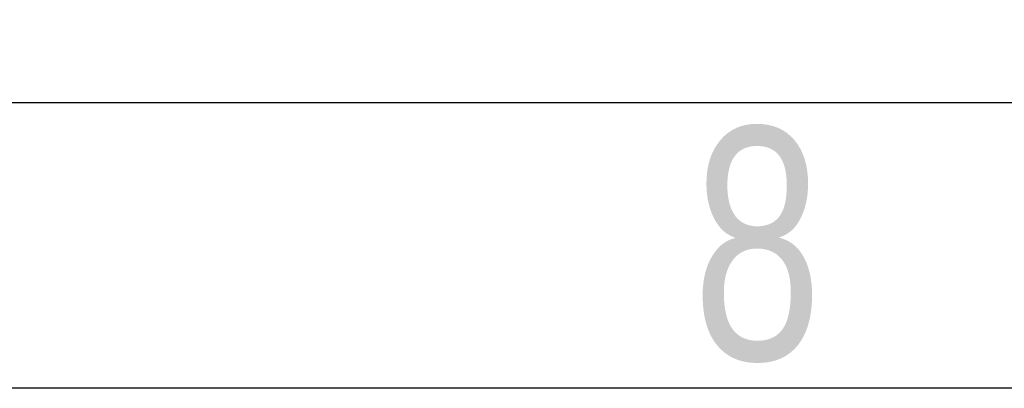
# Model space of a CAD drawing. Extents: x -38 to 372, y -82 to 205.
# Tile 9 of 29: x 328.36 to 345.57, y -81.6 to -75.16. Entities that reach past the tile are written whole.
import ezdxf

# ---------------------------------------------------------------- set-up
doc = ezdxf.new("R2010")
doc.units = 0
doc.layers.add('BOARD_GEOMETRY_DIMENSION', color=2, linetype='CONTINUOUS')
doc.layers.add('BOARD_GEOMETRY_SILKSCREEN_TOP', color=1, linetype='CONTINUOUS')

msp = doc.modelspace()

# ---------------------------------------------------------------- linework, layer by layer
at = {"layer": 'BOARD_GEOMETRY_DIMENSION'}
msp.add_lwpolyline([(-38.48354, -81.604612), (-38.48354, 205.395322), (371.516402, 205.395322), (371.516402, -81.604612)], close=True, dxfattribs=at)
msp.add_lwpolyline([(-33.48355, -76.604368), (366.516412, -76.604368)], dxfattribs=at)
at = {"layer": 'BOARD_GEOMETRY_SILKSCREEN_TOP'}
msp.add_lwpolyline([(-38.48354, -81.604612), (-38.48354, 205.395322), (371.516402, 205.395322), (371.516402, -81.604612)], close=True, dxfattribs=at)
msp.add_lwpolyline([(-33.48355, -76.604368), (366.516412, -76.604368)], dxfattribs=at)

# ---------------------------------------------------------------- texts
at = {"layer": 'BOARD_GEOMETRY_DIMENSION', "width": 0.75}
msp.add_text('8', height=4.064, dxfattribs=at).set_placement((340.116414, -81.104486))
at = {"layer": 'BOARD_GEOMETRY_SILKSCREEN_TOP', "width": 0.75}
msp.add_text('8', height=4.064, dxfattribs=at).set_placement((340.116414, -81.104486))

doc.saveas('drawing.dxf')
